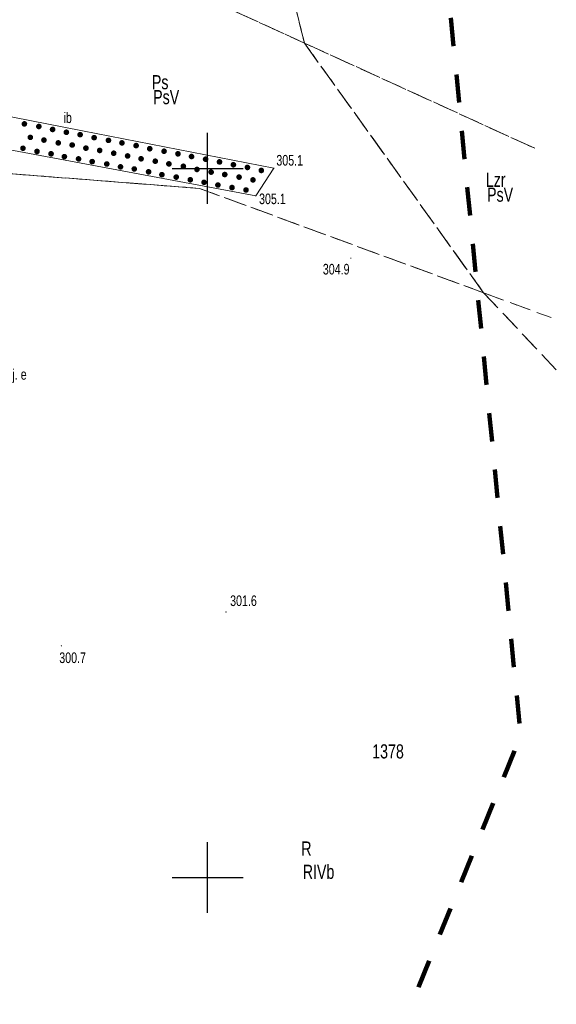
# Model space of a CAD drawing. Header units: metres. Extents: x 8377249 to 8377741, y 5529345 to 5529668.
# Tile 21 of 26: x 8377487 to 8377525, y 5529491 to 5529560. Entities that reach past the tile are written whole.
import ezdxf
from ezdxf.enums import TextEntityAlignment as Align

# ---------------------------------------------------------------- set-up
doc = ezdxf.new("R2010")
doc.units = ezdxf.units.M
doc.header["$MEASUREMENT"] = 0
for name, pattern in [('2.0_2.0', [4, 2, -2]), ('egkk-500', [2, 1.5, -0.5]), ('egug-500', [1, 0.5, -0.5])]:
    doc.linetypes.add(name, pattern=pattern)
doc.layers.get('0').update_dxf_attribs({"color": 2, "linetype": 'CONTINUOUS', "lineweight": 5})
for name, color, linetype in [('209-oznaczenie konturu klasyfikacyjnego', 7, 'CONTINUOUS'), ('210-oznaczenie konturu użytku gruntowego', 7, 'CONTINUOUS'), ('211-numer działki ewidencyjnej', 7, 'CONTINUOUS'), ('217-kontur klasyfikacyjny', 7, 'CONTINUOUS'), ('218-kontur użytku gruntowego', 7, 'CONTINUOUS'), ('inna budowla', 7, 'CONTINUOUS'), ('inna budowla-Atr17', 7, 'CONTINUOUS'), ('Pieczątka na wyrysie', 7, 'CONTINUOUS'), ('pikieta naturalna', 7, 'CONTINUOUS')]:
    doc.layers.add(name, color=color, linetype=linetype)
for name, color, linetype, lineweight in [('isa_V1BD385C50508125_TUsr', 7, 'CONTINUOUS', 25), ('latarnia - ob. projektowany-Atr17', 7, 'CONTINUOUS', 18), ('pikieta naturalna-Atr2', 7, 'CONTINUOUS', 18)]:
    doc.layers.add(name, color=color, linetype=linetype, lineweight=lineweight)
doc.styles.get("Standard").update_dxf_attribs({"font": 'IC-isocp.shx', "width": 0.75, "oblique": 15})

# ---------------------------------------------------------------- blocks, each defined once
blk = doc.blocks.new('US25')
at = {"linetype": 'Continuous', "lineweight": 0}
h = blk.add_hatch(color=0, dxfattribs=at)
edge = h.paths.add_edge_path()
edge.add_arc((0, 0), 0.2, 0, 360)
blk = doc.blocks.new('PW01')
at = {"linetype": 'Continuous', "lineweight": 13}
h = blk.add_hatch(color=0, dxfattribs=at)
edge = h.paths.add_edge_path()
edge.add_arc((0, 0), 0.045, 0, 360)
blk = doc.blocks.new('m')
at = {"color": 0}
for p, q in [((8377500, 5529547.5), (8377500, 5529552.5)), ((8377497.5, 5529550), (8377502.5, 5529550)), ((8377500, 5529500), (8377500, 5529502.5)), ((8377497.5, 5529500), (8377502.5, 5529500)), ((8377497.5, 5529500), (8377502.5, 5529500)), ((8377497.5, 5529500), (8377502.5, 5529500)), ((8377500, 5529497.5), (8377500, 5529500)), ((8377500, 5529497.5), (8377500, 5529500))]:
    blk.add_line(p, q, dxfattribs=at)
at = {"layer": '217-kontur klasyfikacyjny', "color": 92, "linetype": 'egkk-500', "lineweight": 18, "flags": 128}
for points in [[(8377506.83, 5529558.84), (8377476.74, 5529572.58)], [(8377476.74, 5529572.58), (8377506.83, 5529558.84)], [(8377506.83, 5529558.84), (8377505.31, 5529564.99)], [(8377505.31, 5529564.99), (8377506.83, 5529558.84)], [(8377519.47, 5529541.23), (8377506.83, 5529558.84)], [(8377506.83, 5529558.84), (8377519.47, 5529541.23)], [(8377523.074, 5529551.42), (8377506.83, 5529558.84)], [(8377506.83, 5529558.84), (8377523.074, 5529551.42)], [(8377480.52, 5529550.06), (8377499.43, 5529548.59)], [(8377499.43, 5529548.59), (8377480.52, 5529550.06)], [(8377499.43, 5529548.59), (8377519.47, 5529541.23)], [(8377519.47, 5529541.23), (8377499.43, 5529548.59)], [(8377519.47, 5529541.23), (8377524.235, 5529539.48)], [(8377524.593, 5529535.795), (8377519.47, 5529541.23)]]:
    blk.add_lwpolyline(points, dxfattribs=at)
at = {"layer": '218-kontur użytku gruntowego', "color": 3, "linetype": 'egug-500', "lineweight": 18, "flags": 128}
for points in [[(8377476.74, 5529572.58), (8377506.83, 5529558.84)], [(8377506.83, 5529558.84), (8377476.74, 5529572.58)], [(8377505.31, 5529564.99), (8377506.83, 5529558.84)], [(8377506.83, 5529558.84), (8377505.31, 5529564.99)], [(8377506.83, 5529558.84), (8377519.47, 5529541.23)], [(8377523.074, 5529551.42), (8377506.83, 5529558.84)], [(8377506.83, 5529558.84), (8377523.074, 5529551.42)], [(8377519.47, 5529541.23), (8377506.83, 5529558.84)], [(8377480.52, 5529550.06), (8377499.43, 5529548.59)], [(8377499.43, 5529548.59), (8377480.52, 5529550.06)], [(8377499.43, 5529548.59), (8377519.47, 5529541.23)], [(8377519.47, 5529541.23), (8377499.43, 5529548.59)], [(8377519.47, 5529541.23), (8377524.235, 5529539.48)], [(8377524.593, 5529535.795), (8377519.47, 5529541.23)]]:
    blk.add_lwpolyline(points, dxfattribs=at)
at = {"layer": 'inna budowla', "color": 7, "linetype": 'Continuous', "lineweight": 18, "flags": 128}
blk.add_lwpolyline([(8377504.68, 5529550.01), (8377491.19, 5529552.65), (8377481.32, 5529554.58), (8377482.27, 5529552.01), (8377491.09, 5529550.36), (8377503.4, 5529548.06)], close=True, dxfattribs=at)
at = {"layer": 'Pieczątka na wyrysie', "color": 6, "linetype": '2.0_2.0', "lineweight": 100, "flags": 128}
blk.add_lwpolyline([(8377323.73, 5529422.76), (8377420.35, 5529432.38), (8377449.98, 5529461.04), (8377474.1, 5529459.19), (8377505.85, 5529470.12), (8377522.08, 5529509.99), (8377508.32, 5529651.45), (8377422.59, 5529668.03), (8377402.84, 5529617.58), (8377398.96, 5529555.85), (8377347.1, 5529582.31), (8377323.82, 5529618.99), (8377254.67, 5529563.96), (8377272.05, 5529523.3), (8377279.63, 5529487.85), (8377300.02, 5529444.79)], close=True, dxfattribs=at)
at = {"layer": 'inna budowla', "color": 7, "linetype": 'Continuous', "lineweight": 18}
for p, rotation in [((8377487.08, 5529553.14), 347.604), ((8377488.1, 5529552.96), 350.3399999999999), ((8377489.07, 5529552.75), 350.326), ((8377490.04, 5529552.55), 347.681), ((8377491.01, 5529552.38), 347.038), ((8377487.5, 5529552.19), 349.695), ((8377488.46, 5529552), 345.774), ((8377489.47, 5529551.8), 346.759), ((8377490.45, 5529551.65), 349.8750000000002), ((8377492, 5529552.17), 347.7990000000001), ((8377493.01, 5529551.98), 349.963), ((8377493.96, 5529551.8), 346.827), ((8377494.96, 5529551.61), 346.5509999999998), ((8377486.98, 5529551.42), 351.0269999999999), ((8377487.97, 5529551.2), 350.537), ((8377488.96, 5529551.03), 351.347), ((8377491.42, 5529551.43), 347.0050000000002), ((8377492.39, 5529551.27), 345.3430000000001), ((8377493.38, 5529551.07), 347.56), ((8377495.92, 5529551.39), 349.508), ((8377496.93, 5529551.21), 348.111), ((8377497.91, 5529551.03), 349.418), ((8377489.9, 5529550.83), 348.197), ((8377490.9, 5529550.67), 349.011), ((8377491.86, 5529550.48), 350.2930000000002), ((8377492.89, 5529550.31), 347.412), ((8377494.36, 5529550.88), 345.593), ((8377495.31, 5529550.68), 345.284), ((8377496.31, 5529550.51), 344.899), ((8377497.27, 5529550.32), 344.931), ((8377498.87, 5529550.84), 347.357), ((8377499.86, 5529550.65), 347.386), ((8377500.84, 5529550.46), 348.996), ((8377501.82, 5529550.26), 349.242), ((8377493.86, 5529550.11), 351.119), ((8377494.83, 5529549.96), 349.7959999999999), ((8377495.84, 5529549.76), 350.754), ((8377496.78, 5529549.56), 347.7990000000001), ((8377498.29, 5529550.15), 343.855), ((8377499.25, 5529549.93), 349.066), ((8377500.25, 5529549.74), 346.954), ((8377501.21, 5529549.57), 350.38), ((8377502.81, 5529550.07), 347.4710000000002), ((8377503.79, 5529549.86), 349.8750000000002), ((8377497.79, 5529549.39), 347.644), ((8377498.78, 5529549.2), 347.3909999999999), ((8377499.75, 5529549.02), 347.9379999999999), ((8377500.73, 5529548.83), 349.413), ((8377502.22, 5529549.39), 347.152), ((8377503.2, 5529549.19), 348.388), ((8377501.72, 5529548.65), 350.537), ((8377502.71, 5529548.48), 348.811)]:
    blk.add_blockref('US25', p, dxfattribs=dict(at, rotation=rotation))
at = {"layer": 'pikieta naturalna', "color": 7, "linetype": 'Continuous', "lineweight": 13}
for p in [(8377504.68, 5529550.01), (8377503.4, 5529548.06), (8377510.1, 5529543.67), (8377501.3, 5529518.72), (8377489.69, 5529516.33)]:
    blk.add_blockref('PW01', p, dxfattribs=at)
at = {"layer": '209-oznaczenie konturu klasyfikacyjnego', "color": 92, "linetype": 'Continuous', "lineweight": 18, "width": 0.75}
for s, p in [('PsV', (8377496.16, 5529555.53)), ('PsV', (8377519.71, 5529548.65)), ('RIVb', (8377506.71, 5529500.9))]:
    blk.add_text(s, height=1, dxfattribs=at).set_placement(p, align=Align.TOP_LEFT)
at = {"layer": '210-oznaczenie konturu użytku gruntowego', "color": 3, "linetype": 'Continuous', "lineweight": 18, "width": 0.75}
for s, p in [('Ps', (8377496.07, 5529555.58)), ('Lzr', (8377519.62, 5529548.7)), ('R', (8377506.61, 5529501.54))]:
    blk.add_text(s, height=1, dxfattribs=at).set_placement(p)
at = {"layer": '211-numer działki ewidencyjnej', "color": 7, "linetype": 'Continuous', "lineweight": 18, "width": 0.75}
blk.add_text('1378', height=1, dxfattribs=at).set_placement((8377511.61, 5529508.39))
at = {"layer": 'inna budowla-Atr17', "color": 7, "width": 0.75}
blk.add_text('ib', height=0.75, dxfattribs=at).set_placement((8377489.84, 5529553.2))
at = {"layer": 'latarnia - ob. projektowany-Atr17', "color": 7, "width": 0.75}
blk.add_text('proj. e', height=0.75, dxfattribs=at).set_placement((8377485.15, 5529535.1))
at = {"layer": 'pikieta naturalna-Atr2', "color": 7, "width": 0.75}
for s, p in [('305.1', (8377504.85, 5529550.2)), ('301.6', (8377501.59, 5529519.14))]:
    blk.add_text(s, height=0.75, dxfattribs=at).set_placement(p)
for s, p in [('305.1', (8377503.63, 5529548.23)), ('300.7', (8377489.54, 5529515.87))]:
    blk.add_text(s, height=0.75, dxfattribs=at).set_placement(p, align=Align.TOP_LEFT)
blk.add_text('304.9', height=0.75, dxfattribs=at).set_placement((8377510.01, 5529543.27), align=Align.TOP_RIGHT)

msp = doc.modelspace()

# ---------------------------------------------------------------- block references
at = {"layer": 'isa_V1BD385C50508125_TUsr', "linetype": 'ByBlock'}
msp.add_blockref('m', (0, 0), dxfattribs=at)

doc.saveas('drawing.dxf')
